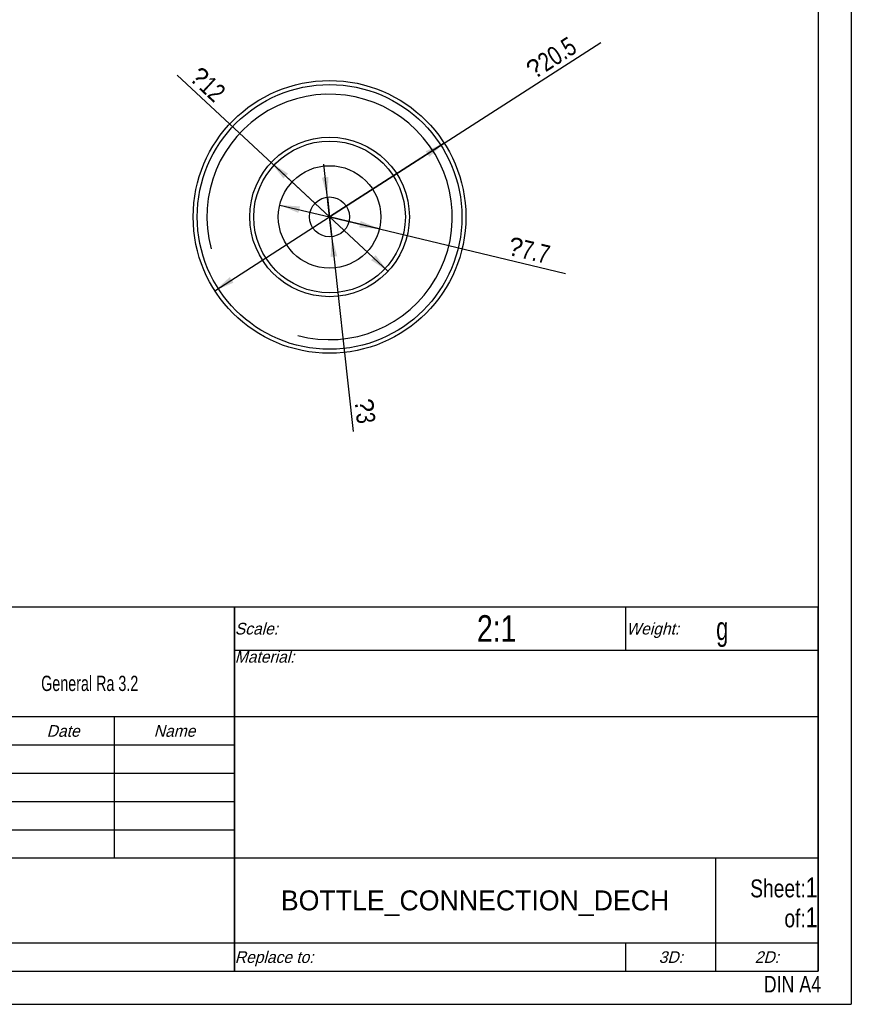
# Model space of a CAD drawing. Header units: millimetres. Extents: x 0 to 210, y 0 to 297.
# Tile 3 of 4: x 85 to 210, y 0 to 148. Entities that reach past the tile are written whole.
import ezdxf

# ---------------------------------------------------------------- set-up
doc = ezdxf.new("R2010")
doc.units = ezdxf.units.MM
doc.header["$LTSCALE"] = 19.36
doc.layers.get('0').update_dxf_attribs({"linetype": 'CONTINUOUS'})
doc.layers.add('02___PRT_ALL_AXES', color=7, linetype='CONTINUOUS')
doc.styles.get("Standard").update_dxf_attribs({"font": 'txt', "width": 0.8})
doc.styles.add('TEXTSTYLE_2', font='txt')
doc.styles.add('TEXTSTYLE_4', font='symbol_iso.ttf')
doc.styles.add('TEXTSTYLE_7', font='txt', dxfattribs={"width": 0.7})
doc.dimstyles.new('DIMSTYLE_2', dxfattribs={"dimtxt": 2.8, "dimasz": 3, "dimexe": 2, "dimexo": 0.5, "dimtad": 1, "dimdec": 3, "dimlfac": 0.5, "dimdsep": 46, "dimtxsty": 'STANDARD', "dimblk": '_FILLED', "dimblk1": '_FILLED', "dimblk2": '_FILLED', "dimcen": 0.09, "dimazin": 2, "dimtp": 0.001, "dimtm": 0.001, "dimtfac": 1, "dimtdec": 3, "dimtmove": 0, "dimatfit": 2, "dimldrblk": '_FILLED', "dimfxl": 1, "dimtolj": 1, "dimarcsym": 0})
doc.dimstyles.new('DIMSTYLE_3', dxfattribs={"dimtxt": 2.8, "dimasz": 3, "dimexe": 2, "dimexo": 0.5, "dimtad": 1, "dimlfac": 0.5, "dimdsep": 46, "dimtxsty": 'STANDARD', "dimblk": '_FILLED', "dimblk1": '_FILLED', "dimblk2": '_FILLED', "dimcen": 0.09, "dimazin": 2, "dimtp": 0.01, "dimtm": 0.01, "dimtfac": 1, "dimtmove": 0, "dimatfit": 2, "dimldrblk": '_FILLED', "dimfxl": 1, "dimtolj": 1, "dimarcsym": 0})

# ---------------------------------------------------------------- blocks, each defined once
blk = doc.blocks.new('_FILLED')
at = {"color": 0, "linetype": 'BYBLOCK'}
blk.add_solid([(0, 0), (-1, 0.167), (-1, -0.167)], dxfattribs=at)
blk = doc.blocks.new('*D2')
at = {"color": 2, "linetype": 'CONTINUOUS'}
for p, q in [((131.56, 118.37), (130.68, 126.32)), ((131.23, 121.35), (131.56, 118.37)), ((131.89, 115.39), (131.56, 118.37)), ((131.56, 118.37), (135.12, 86.1))]:
    blk.add_line(p, q, dxfattribs=at)
at = {"color": 2, "linetype": 'CONTINUOUS', "xscale": 3, "yscale": 3, "zscale": 3}
for p, rotation in [((131.23, 121.35), 276.3020036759), ((131.89, 115.39), 96.3020036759)]:
    blk.add_blockref('_FILLED', p, dxfattribs=dict(at, rotation=rotation))
at = {"color": 2, "linetype": 'CONTINUOUS', "insert": (138.08, 91.21), "char_height": 2.8, "width": 4.7589, "attachment_point": 1, "rotation": 276.3004, "line_spacing_factor": 0.9, "style": 'TEXTSTYLE_4'}
blk.add_mtext('?\\ftxt;{\\W0.8;3}', dxfattribs=at)
blk = doc.blocks.new('*D3')
at = {"color": 2, "linetype": 'CONTINUOUS'}
for p, q in [((131.56, 118.37), (172.34, 144.6)), ((148.8, 129.46), (131.56, 118.37)), ((114.31, 107.28), (131.56, 118.37))]:
    blk.add_line(p, q, dxfattribs=at)
at = {"color": 2, "linetype": 'CONTINUOUS', "xscale": 3, "yscale": 3, "zscale": 3}
for p, rotation in [((148.8, 129.46), 32.7459064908), ((114.31, 107.28), 212.7459064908)]:
    blk.add_blockref('_FILLED', p, dxfattribs=dict(at, rotation=rotation))
at = {"color": 2, "linetype": 'CONTINUOUS', "insert": (160.79, 141.33), "char_height": 2.8, "width": 11.4789, "attachment_point": 1, "rotation": 32.7459, "line_spacing_factor": 0.9, "style": 'TEXTSTYLE_4'}
blk.add_mtext('?\\ftxt;{\\W0.8;20.5}', dxfattribs=at)
blk = doc.blocks.new('*D4')
at = {"color": 2, "linetype": 'CONTINUOUS'}
for p, q in [((124.07, 120.16), (131.56, 118.37)), ((139.04, 116.58), (131.56, 118.37)), ((131.56, 118.37), (167.01, 109.89))]:
    blk.add_line(p, q, dxfattribs=at)
at = {"color": 2, "linetype": 'CONTINUOUS', "xscale": 3, "yscale": 3, "zscale": 3}
for p, rotation in [((124.07, 120.16), 166.5472984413), ((139.04, 116.58), 346.5472984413)]:
    blk.add_blockref('_FILLED', p, dxfattribs=dict(at, rotation=rotation))
at = {"color": 2, "linetype": 'CONTINUOUS', "insert": (158.84, 115.45), "char_height": 2.8, "width": 9.2389, "attachment_point": 1, "rotation": 346.5473, "line_spacing_factor": 0.9, "style": 'TEXTSTYLE_4'}
blk.add_mtext('?\\ftxt;{\\W0.8;7.7}', dxfattribs=at)
blk = doc.blocks.new('*D5')
at = {"color": 2, "linetype": 'CONTINUOUS'}
for p, q in [((131.56, 118.37), (108.64, 139.69)), ((122.77, 126.55), (131.56, 118.37)), ((140.34, 110.2), (131.56, 118.37))]:
    blk.add_line(p, q, dxfattribs=at)
at = {"color": 2, "linetype": 'CONTINUOUS', "xscale": 3, "yscale": 3, "zscale": 3}
for p, rotation in [((122.77, 126.55), 137.0642720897), ((140.34, 110.2), 317.0642720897)]:
    blk.add_blockref('_FILLED', p, dxfattribs=dict(at, rotation=rotation))
at = {"color": 2, "linetype": 'CONTINUOUS', "insert": (116.15, 137.49), "char_height": 2.8, "width": 6.9989, "attachment_point": 3, "rotation": 317.0643, "line_spacing_factor": 0.9, "style": 'TEXTSTYLE_4'}
blk.add_mtext('?\\ftxt;{\\W0.8;12}', dxfattribs=at)

msp = doc.modelspace()

# ---------------------------------------------------------------- linework, layer by layer
at = {"color": 2, "linetype": 'CONTINUOUS'}
for p, q in [((210, 297), (210, 0)), ((19.9996, 59.7492), (204.9996, 59.7492)), ((117.2496, 4.9992), (117.2496, 59.7492)), ((176.1196, 53.2492), (176.1196, 59.7492)), ((204.9996, 4.9992), (204.9996, 59.7492)), ((117.2496, 53.2492), (204.9996, 53.2492)), ((19.9996, 43.2492), (204.9996, 43.2492)), ((99.2496, 21.9992), (99.2496, 43.2492)), ((19.9996, 38.9992), (117.2496, 38.9992)), ((19.9996, 34.7492), (117.2496, 34.7492)), ((19.9996, 30.4992), (117.2496, 30.4992)), ((19.9996, 26.2492), (117.2496, 26.2492)), ((19.9996, 21.9992), (204.9996, 21.9992)), ((189.6196, 4.9992), (189.6196, 21.9992)), ((19.9996, 9.2492), (204.9996, 9.2492)), ((176.1196, 4.9992), (176.1196, 9.2492)), ((19.9996, 4.9992), (204.9996, 4.9992)), ((0, 0), (210, 0))]:
    msp.add_line(p, q, dxfattribs=at)
at = {"color": 7, "linetype": 'CONTINUOUS'}
for p, q in [((205, 292), (205, 5)), ((20.002, 59.7502), (205.002, 59.7502)), ((117.2501, 59.7628), (117.2501, 5.0012)), ((20.0028, 43.2497), (205.0028, 43.2497)), ((73.7679, 22.0006), (205.0079, 22.0006)), ((20, 5), (205, 5))]:
    msp.add_line(p, q, dxfattribs=at)
for radius in [20.5, 19.9, 12, 11.4]:
    msp.add_circle((131.5561, 118.3724), radius, dxfattribs=at)
at = {"color": 2, "linetype": 'CONTINUOUS'}
msp.add_arc((131.5561, 118.3724), 18.45, 255, 195, dxfattribs=at)
at = {"layer": '02___PRT_ALL_AXES', "color": 7, "linetype": 'CONTINUOUS'}
for radius in [7.7, 3]:
    msp.add_circle((131.5561, 118.3724), radius, dxfattribs=at)

# ---------------------------------------------------------------- texts
at = {"color": 7, "linetype": 'CONTINUOUS', "insert": (156.6846, 58.4992), "char_height": 4, "width": 9.6, "attachment_point": 2, "line_spacing_factor": 0.9}
msp.add_mtext('2:1', dxfattribs=at)
at = {"color": 2, "linetype": 'CONTINUOUS', "line_spacing_factor": 0.9}
for s, insert, char_height, width, attachment_point, style in [('\\Q15.0;Scale:', (117.3121, 57.3434), 1.75, 15.75, 1, 'TEXTSTYLE_2'), ('\\Q15.0;Weight:', (176.1821, 57.3434), 1.75, 18.375, 1, 'TEXTSTYLE_2'), ('\\Q15.0;Material:', (117.3121, 53.1094), 1.75, 23.625, 1, 'TEXTSTYLE_2'), ('General Ra 3.2', (95.4996, 49.3992), 2.3, 22.54, 2, 'TEXTSTYLE_7'), ('\\Q15.0;Date', (91.4996, 41.9684), 1.75, 10.5, 2, 'TEXTSTYLE_2'), ('\\Q15.0;Name', (108.2496, 41.9684), 1.75, 10.5, 2, 'TEXTSTYLE_2'), ('\\Q15.0;Replace to:', (117.3121, 7.9684), 1.75, 28.875, 1, 'TEXTSTYLE_2'), ('\\Q15.0;3D: ', (182.8696, 7.9684), 1.75, 10.5, 2, 'TEXTSTYLE_2'), ('\\Q15.0;2D: ', (197.3096, 7.9684), 1.75, 10.5, 2, 'TEXTSTYLE_2')]:
    msp.add_mtext(s, dxfattribs=dict(at, insert=insert, char_height=char_height, width=width, attachment_point=attachment_point, style=style))
at = {"color": 7, "linetype": 'CONTINUOUS', "line_spacing_factor": 0.9}
for s, insert, char_height, width, attachment_point, style in [('g', (189.6821, 58.2492), 3.5, 2.45, 1, 'TEXTSTYLE_7'), ('BOTTLE_CONNECTION_DECH', (153.4346, 17.1242), 3, 66, 2, 'TEXTSTYLE_2')]:
    msp.add_mtext(s, dxfattribs=dict(at, insert=insert, char_height=char_height, width=width, attachment_point=attachment_point, style=style))
at = {"color": 2, "linetype": 'CONTINUOUS', "attachment_point": 3, "line_spacing_factor": 0.9}
for s, insert, char_height, width in [('Sheet:\\H3.0;1\\P\\H2.7; of:\\H3.0;1', (204.9371, 19.0742), 2.7, 15.36), ('DIN A4', (205.4535, 4.2803), 2.5, 12)]:
    msp.add_mtext(s, dxfattribs=dict(at, insert=insert, char_height=char_height, width=width))

# ---------------------------------------------------------------- dimensions: what is measured, and where the dimension line sits
at = {"color": 2, "linetype": 'CONTINUOUS'}
for p1, p2, dimstyle, picture, middle in [((114.314, 107.2836), (148.7982, 129.4611), 'DIMSTYLE_2', '*D3', (166.3747, 143.2617)), ((122.7707, 126.5465), (140.3415, 110.1982), 'DIMSTYLE_3', '*D5', (112.6328, 138.8473)), ((131.2269, 121.3542), (131.8853, 115.3905), 'DIMSTYLE_2', '*D2', (136.946, 88.6909)), ((139.0449, 116.581), (124.0674, 120.1637), 'DIMSTYLE_2', '*D4', (163.0027, 113.0094))]:
    dim = msp.add_diameter_dim_2p(p1=p1, p2=p2, text='{\\fSymbol_ASME;\\W1.0;?}<>', dimstyle=dimstyle, override={"dimpost": '<>'}, dxfattribs=at)
    dim.commit()
    dim.dimension.update_dxf_attribs({"geometry": picture, "text_midpoint": middle, "dimtype": 163})

doc.saveas('drawing.dxf')
